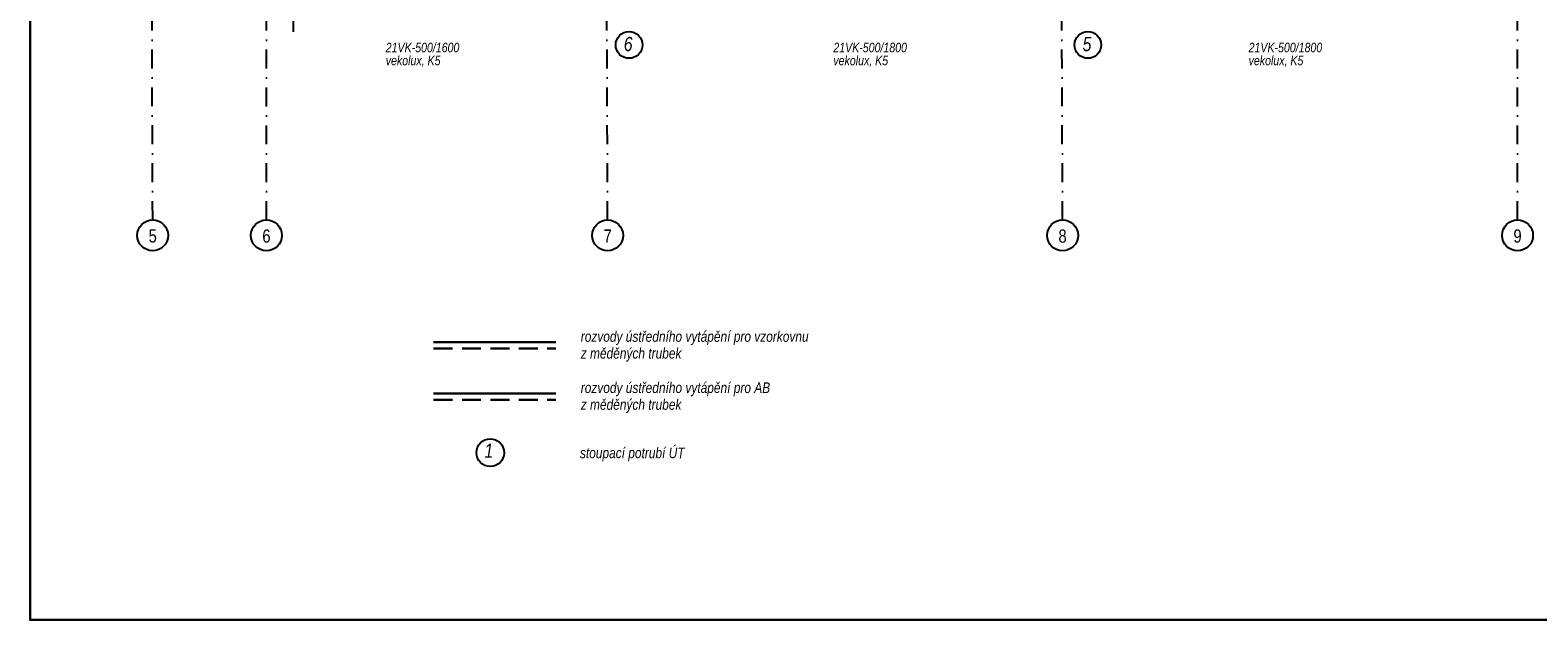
# Model space of a CAD drawing. Header units: millimetres. Extents: x 6435372 to 7248404, y 1559872 to 1886246.
# Tile 28 of 208: x 6642511 to 6662395, y 1656406 to 1664192. Entities that reach past the tile are written whole.
import ezdxf
from ezdxf.enums import TextEntityAlignment as Align

# ---------------------------------------------------------------- set-up
doc = ezdxf.new("R2010")
doc.units = ezdxf.units.MM
doc.linetypes.add('DASH', pattern=[75, 50, -25])
doc.linetypes.add('DASHDOT', pattern=[1, 0.5, -0.25, 0, -0.25])
for name, color, linetype in [('matrice DPS', 122, 'Continuous'), ('UT-popis', 7, 'Continuous'), ('UT_popis', 7, 'Continuous'), ('UT_tělesa-popis', 7, 'Continuous')]:
    doc.layers.add(name, color=color, linetype=linetype)
doc.layers.add('UT_potrubí', color=10, linetype='Continuous', lineweight=30)
doc.layers.add('UT_potrubí-vzrorkovna', color=161, linetype='Continuous', lineweight=30)
doc.styles.add('ARIAL', font='arial.ttf')
doc.styles.add('INDRA', font='ariali.ttf')

msp = doc.modelspace()

# ---------------------------------------------------------------- linework, layer by layer
at = {"layer": 'matrice DPS', "linetype": 'DASHDOT', "ltscale": 500}
for p, q in [((6662127, 1661684.6), (6662127, 1697416.9)), ((6645627, 1661684.6), (6645627, 1676124.2)), ((6645627, 1661684.6), (6645627, 1676124.2)), ((6644127.2, 1661685.7), (6644115, 1664916.9)), ((6650127.2, 1661685.7), (6650115, 1664916.9)), ((6656127.2, 1661685.7), (6656115, 1664916.9))]:
    msp.add_line(p, q, dxfattribs=at)
at = {"layer": 'matrice DPS', "ltscale": 500}
for centre in [(6644127, 1661481.8), (6645627, 1661481.8), (6650127, 1661481.8), (6656127, 1661481.8), (6662127, 1661481.8)]:
    msp.add_circle(centre, 203.9, dxfattribs=at)
at = {"layer": 'UT-popis', "ltscale": 400}
msp.add_line((6645977.8, 1664827.6), (6645977.8, 1664169), dxfattribs=at)
msp.add_circle((6648578.5, 1658613), 182.3, dxfattribs=at)
at = {"layer": 'UT_popis', "ltscale": 400}
for centre in [(6650409.7, 1663996.2), (6656460.5, 1663996.2)]:
    msp.add_circle(centre, 176.2, dxfattribs=at)
at = {"layer": 'UT_potrubí'}
msp.add_line((6647831.3, 1659395.3), (6649444.4, 1659395.3), dxfattribs=at)
at = {"layer": 'UT_potrubí', "linetype": 'DASH', "ltscale": 5}
msp.add_line((6647831.3, 1659310.9), (6649444.4, 1659310.9), dxfattribs=at)
at = {"layer": 'UT_potrubí', "ltscale": 400}
msp.add_lwpolyline([(6642510.7, 1698405.8), (6672210.7, 1698405.8), (6672210.7, 1656405.8), (6642510.7, 1656405.8)], close=True, dxfattribs=at)
at = {"layer": 'UT_potrubí-vzrorkovna'}
msp.add_line((6647831.3, 1660071.4), (6649444.4, 1660071.4), dxfattribs=at)
at = {"layer": 'UT_potrubí-vzrorkovna', "linetype": 'DASH', "ltscale": 5}
msp.add_line((6647831.3, 1659987.1), (6649444.4, 1659987.1), dxfattribs=at)

# ---------------------------------------------------------------- texts
at = {"layer": 'matrice DPS', "ltscale": 500, "style": 'ARIAL', "width": 0.8}
for s, p in [('5', (6644127, 1661473.3)), ('6', (6645627, 1661473.3)), ('7', (6650127, 1661473.3)), ('8', (6656127, 1661473.3)), ('9', (6662127, 1661473.3))]:
    msp.add_text(s, height=175, dxfattribs=at).set_placement(p, align=Align.MIDDLE)
at = {"layer": 'UT_popis', "linetype": 'Continuous', "style": 'INDRA', "width": 0.8}
for s, p in [('6', (6650339.7, 1663914.6)), ('5', (6656390.6, 1663914.6)), ('1', (6648501.6, 1658546.1))]:
    msp.add_text(s, height=187.5, dxfattribs=at).set_placement(p)
at = {"layer": 'UT_tělesa-popis', "ltscale": 400, "style": 'INDRA', "width": 0.8}
for s, height, p in [('21VK-500/1600', 125, (6647200.7, 1663899.9)), ('21VK-500/1800', 125, (6653103.9, 1663899.9)), ('21VK-500/1800', 125, (6658580.5, 1663899.9)), ('vekolux, K5', 125, (6647200.7, 1663728.4)), ('vekolux, K5', 125, (6653103.9, 1663728.4)), ('vekolux, K5', 125, (6658580.5, 1663728.4)), ('rozvody ústředního vytápění pro vzorkovnu', 140.625, (6649772.7, 1660077.1)), ('z měděných trubek ', 140.625, (6649772.7, 1659855.4)), ('rozvody ústředního vytápění pro AB', 140.625, (6649772.7, 1659400.9)), ('z měděných trubek ', 140.625, (6649772.7, 1659179.3))]:
    msp.add_text(s, height=height, dxfattribs=at).set_placement(p)
at = {"layer": 'UT_tělesa-popis', "linetype": 'Continuous', "style": 'INDRA', "width": 0.8}
msp.add_text('stoupací potrubí ÚT ', height=140.625, dxfattribs=at).set_placement((6649761.7, 1658540.4))

doc.saveas('drawing.dxf')
